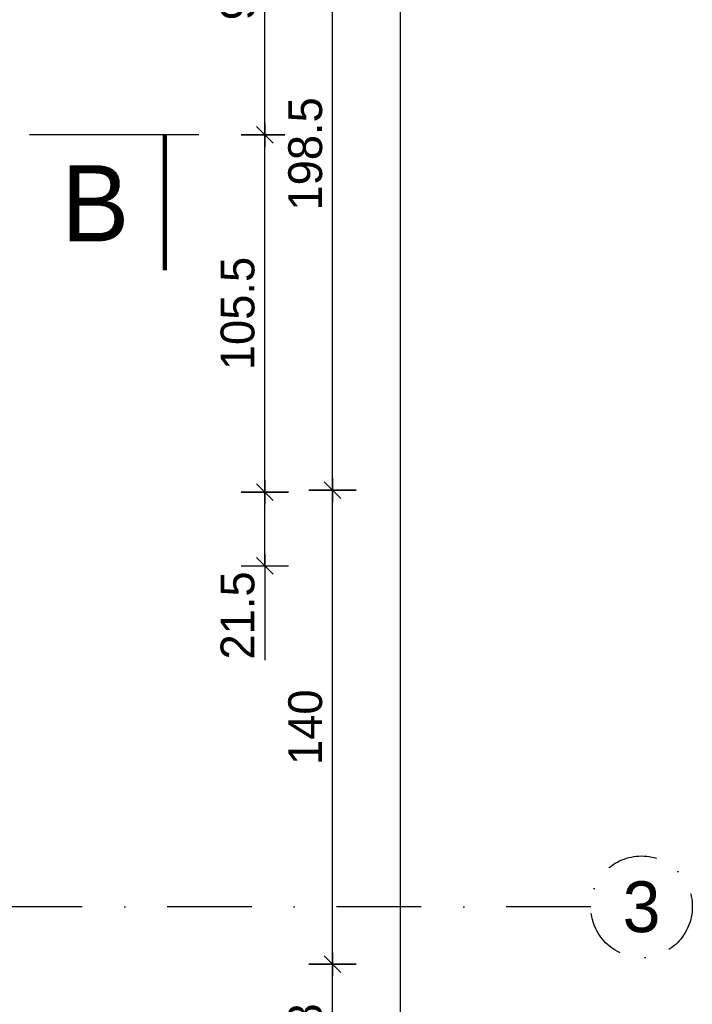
# Model space of a CAD drawing. Header units: centimetres. Extents: x 148485 to 162129, y -6573 to -2118.
# Tile 70 of 167: x 150321 to 150520, y -4735 to -4444. Entities that reach past the tile are written whole.
import ezdxf
from ezdxf.enums import TextEntityAlignment as Align

# ---------------------------------------------------------------- set-up
doc = ezdxf.new("R2010")
doc.units = ezdxf.units.CM
doc.header["$LTSCALE"] = 0.1
doc.linetypes.add('DASHDOT', pattern=[1, 0.5, -0.25, 0, -0.25])
doc.layers.get('0').update_dxf_attribs({"color": 45})
for name, color, linetype in [('A_wymiary_zewn', 4, 'Continuous'), ('osie_R&F', 6, 'DASHDOT'), ('ozn_graficzne_PROKON', 5, 'Continuous')]:
    doc.layers.add(name, color=color, linetype=linetype)
doc.styles.add('TECH', font='flptechn.ttf')
doc.dimstyles.new('1_50 [cm]', dxfattribs={"dimtxt": 10, "dimasz": 0.5, "dimexe": 0.18, "dimexo": 0.0625, "dimgap": 3, "dimtad": 1, "dimrnd": 0.5, "dimdsep": 46, "dimtxsty": 'TECH', "dimblk1": 'KR', "dimblk2": 'KR', "dimsah": 1, "dimcen": 0.09, "dimse1": 1, "dimse2": 1, "dimclrt": 256, "dimadec": 0, "dimazin": 0, "dimtfac": 1, "dimtofl": 0, "dimtmove": 0, "dimatfit": 3, "dimfxl": 1, "dimtvp": 1, "dimtfill": 1, "dimtfillclr": 256, "dimtolj": 1, "dimtzin": 0, "dimarcsym": 0})
doc.dimstyles.new('PRĘTY 50', dxfattribs={"dimscale": 5, "dimtxt": 1.6, "dimasz": 0.4, "dimexe": 0, "dimexo": 0, "dimgap": 0.5, "dimtad": 1, "dimdec": 1, "dimlfac": 10, "dimrnd": 10, "dimzin": 12, "dimdsep": 46, "dimtxsty": 'TECH', "dimblk1": 'W', "dimblk2": 'W', "dimsah": 1, "dimcen": 0, "dimdle": 10, "dimse1": 1, "dimse2": 1, "dimsd1": 1, "dimsd2": 1, "dimclrd": 7, "dimclre": 256, "dimclrt": 256, "dimaunit": 1, "dimadec": 0, "dimazin": 0, "dimtfac": 8e-05, "dimtdec": 1, "dimtix": 1, "dimtmove": 2, "dimatfit": 3, "dimldrblk": 'W', "dimfxl": 1, "dimtolj": 1, "dimtzin": 9, "dimarcsym": 0})

# ---------------------------------------------------------------- blocks, each defined once
blk = doc.blocks.new('osie_przyziemie')
at = {"layer": 'osie_R&F', "ltscale": 500}
blk.add_lwpolyline([(150490.09, -6182.87), (148907.5, -6182.87)], dxfattribs=at)
at = {"layer": 'osie_R&F', "ltscale": 300}
blk.add_circle((150505.09, -6182.87), 15, dxfattribs=at)
at = {"layer": 'osie_R&F', "color": 3, "ltscale": 75, "style": 'TECH'}
blk.add_text('3', height=15, dxfattribs=at).set_placement((150505.09, -6182.87), align=Align.MIDDLE_CENTER)
blk = doc.blocks.new('KR')
for p, q in [((0, -14), (0, 14)), ((-7, 0), (7, 0)), ((-4.95, -4.95), (4.95, 4.95))]:
    blk.add_line(p, q)
blk = doc.blocks.new('*D335')
at = {"layer": 'A_wymiary_zewn', "color": 0, "lineweight": -2, "transparency": 16777216}
blk.add_line((150413.75, -4760.25), (150413.75, -4723.25), dxfattribs=at)
at = {"layer": 'Defpoints', "color": 0, "transparency": 16777216}
for p in [(150080.5, -4722.75), (150413.75, -4722.75), (150080.5, -4760.75)]:
    blk.add_point(p, dxfattribs=at)
at = {"layer": 'A_wymiary_zewn', "color": 0, "linetype": 'ByBlock', "lineweight": -2, "transparency": 16777216, "xscale": 0.5, "yscale": 0.5, "zscale": 0.5}
for p, rotation in [((150413.75, -4722.75), 90), ((150413.75, -4760.75), 270)]:
    blk.add_blockref('KR', p, dxfattribs=dict(at, rotation=rotation))
at = {"layer": 'A_wymiary_zewn', "transparency": 16777216, "insert": (150405.75, -4741.75), "char_height": 10, "attachment_point": 5, "rotation": 90, "style": 'TECH', "bg_fill": 3, "box_fill_scale": 1.1, "bg_fill_color": 256, "bg_fill_true_color": 13158600, "bg_fill_transparency": 0}
blk.add_mtext('\\A1;38', dxfattribs=at)
blk = doc.blocks.new('*D336')
at = {"layer": 'A_wymiary_zewn', "color": 0, "lineweight": -2, "transparency": 16777216}
for p, q in [((150393.75, -4604.56), (150393.75, -4583.82)), ((150393.75, -4605.06), (150393.75, -4632.9))]:
    blk.add_line(p, q, dxfattribs=at)
at = {"layer": 'Defpoints', "color": 0, "transparency": 16777216}
for p in [(150274.88, -4583.32), (150393.75, -4583.32), (150314.9, -4605.06)]:
    blk.add_point(p, dxfattribs=at)
at = {"layer": 'A_wymiary_zewn', "color": 0, "linetype": 'ByBlock', "lineweight": -2, "transparency": 16777216, "xscale": 0.5, "yscale": 0.5, "zscale": 0.5}
for p, rotation in [((150393.75, -4583.32), 90), ((150393.75, -4605.06), 270)]:
    blk.add_blockref('KR', p, dxfattribs=dict(at, rotation=rotation))
at = {"layer": 'A_wymiary_zewn', "transparency": 16777216, "insert": (150385.75, -4619.71), "char_height": 10, "attachment_point": 5, "rotation": 90, "style": 'TECH', "bg_fill": 3, "box_fill_scale": 1.1, "bg_fill_color": 256, "bg_fill_true_color": 13158600, "bg_fill_transparency": 0}
blk.add_mtext('\\A1;21.5', dxfattribs=at)
blk = doc.blocks.new('*D337')
at = {"layer": 'A_wymiary_zewn', "color": 0, "lineweight": -2, "transparency": 16777216}
blk.add_line((150393.75, -4582.82), (150393.75, -4478.25), dxfattribs=at)
at = {"layer": 'Defpoints', "color": 0, "transparency": 16777216}
for p in [(150274.88, -4477.75), (150393.75, -4477.75), (150274.88, -4583.32)]:
    blk.add_point(p, dxfattribs=at)
at = {"layer": 'A_wymiary_zewn', "color": 0, "linetype": 'ByBlock', "lineweight": -2, "transparency": 16777216, "xscale": 0.5, "yscale": 0.5, "zscale": 0.5}
for p, rotation in [((150393.75, -4477.75), 90), ((150393.75, -4583.32), 270)]:
    blk.add_blockref('KR', p, dxfattribs=dict(at, rotation=rotation))
at = {"layer": 'A_wymiary_zewn', "transparency": 16777216, "insert": (150385.75, -4530.53), "char_height": 10, "attachment_point": 5, "rotation": 90, "style": 'TECH', "bg_fill": 3, "box_fill_scale": 1.1, "bg_fill_color": 256, "bg_fill_true_color": 13158600, "bg_fill_transparency": 0}
blk.add_mtext('\\A1;105.5', dxfattribs=at)
blk = doc.blocks.new('*D338')
at = {"layer": 'A_wymiary_zewn', "color": 0, "lineweight": -2, "transparency": 16777216}
blk.add_line((150393.75, -4477.25), (150393.75, -4384.54), dxfattribs=at)
at = {"layer": 'Defpoints', "color": 0, "transparency": 16777216}
for p in [(150274.88, -4384.04), (150393.75, -4384.04), (150274.88, -4477.75)]:
    blk.add_point(p, dxfattribs=at)
at = {"layer": 'A_wymiary_zewn', "color": 0, "linetype": 'ByBlock', "lineweight": -2, "transparency": 16777216, "xscale": 0.5, "yscale": 0.5, "zscale": 0.5}
for p, rotation in [((150393.75, -4384.04), 90), ((150393.75, -4477.75), 270)]:
    blk.add_blockref('KR', p, dxfattribs=dict(at, rotation=rotation))
at = {"layer": 'A_wymiary_zewn', "transparency": 16777216, "insert": (150385.75, -4430.9), "char_height": 10, "attachment_point": 5, "rotation": 90, "style": 'TECH', "bg_fill": 3, "box_fill_scale": 1.1, "bg_fill_color": 256, "bg_fill_true_color": 13158600, "bg_fill_transparency": 0}
blk.add_mtext('\\A1;93.5', dxfattribs=at)
blk = doc.blocks.new('*D340')
at = {"layer": 'A_wymiary_zewn', "color": 0, "lineweight": -2, "transparency": 16777216}
blk.add_line((150413.75, -4722.25), (150413.75, -4583.21), dxfattribs=at)
at = {"layer": 'Defpoints', "color": 0, "transparency": 16777216}
for p in [(150273.77, -4582.71), (150413.75, -4582.71), (150080.5, -4722.75)]:
    blk.add_point(p, dxfattribs=at)
at = {"layer": 'A_wymiary_zewn', "color": 0, "linetype": 'ByBlock', "lineweight": -2, "transparency": 16777216, "xscale": 0.5, "yscale": 0.5, "zscale": 0.5}
for p, rotation in [((150413.75, -4582.71), 90), ((150413.75, -4722.75), 270)]:
    blk.add_blockref('KR', p, dxfattribs=dict(at, rotation=rotation))
at = {"layer": 'A_wymiary_zewn', "transparency": 16777216, "insert": (150405.75, -4652.73), "char_height": 10, "attachment_point": 5, "rotation": 90, "style": 'TECH', "bg_fill": 3, "box_fill_scale": 1.1, "bg_fill_color": 256, "bg_fill_true_color": 13158600, "bg_fill_transparency": 0}
blk.add_mtext('\\A1;140', dxfattribs=at)
blk = doc.blocks.new('*D341')
at = {"layer": 'A_wymiary_zewn', "color": 0, "lineweight": -2, "transparency": 16777216}
blk.add_line((150413.75, -4582.21), (150413.75, -4384.54), dxfattribs=at)
at = {"layer": 'Defpoints', "color": 0, "transparency": 16777216}
for p in [(150274.88, -4384.04), (150413.75, -4384.04), (150273.77, -4582.71)]:
    blk.add_point(p, dxfattribs=at)
at = {"layer": 'A_wymiary_zewn', "color": 0, "linetype": 'ByBlock', "lineweight": -2, "transparency": 16777216, "xscale": 0.5, "yscale": 0.5, "zscale": 0.5}
for p, rotation in [((150413.75, -4384.04), 90), ((150413.75, -4582.71), 270)]:
    blk.add_blockref('KR', p, dxfattribs=dict(at, rotation=rotation))
at = {"layer": 'A_wymiary_zewn', "transparency": 16777216, "insert": (150405.75, -4483.38), "char_height": 10, "attachment_point": 5, "rotation": 90, "style": 'TECH', "bg_fill": 3, "box_fill_scale": 1.1, "bg_fill_color": 256, "bg_fill_true_color": 13158600, "bg_fill_transparency": 0}
blk.add_mtext('\\A1;198.5', dxfattribs=at)
blk = doc.blocks.new('*D345')
at = {"layer": 'A_wymiary_zewn', "color": 0, "lineweight": -2, "transparency": 16777216}
blk.add_line((150433.75, -3931.25), (150433.75, -4760.25), dxfattribs=at)
at = {"layer": 'Defpoints', "color": 0, "transparency": 16777216}
for p in [(150032.98, -3930.75), (150080.5, -4760.75), (150433.75, -4760.75)]:
    blk.add_point(p, dxfattribs=at)
at = {"layer": 'A_wymiary_zewn', "color": 0, "linetype": 'ByBlock', "lineweight": -2, "transparency": 16777216, "xscale": 0.5, "yscale": 0.5, "zscale": 0.5}
for p, rotation in [((150433.75, -3930.75), 90), ((150433.75, -4760.75), 270)]:
    blk.add_blockref('KR', p, dxfattribs=dict(at, rotation=rotation))
at = {"layer": 'A_wymiary_zewn', "transparency": 16777216, "insert": (150425.75, -4345.75), "char_height": 10, "attachment_point": 5, "rotation": 90, "style": 'TECH', "bg_fill": 3, "box_fill_scale": 1.1, "bg_fill_color": 256, "bg_fill_true_color": 13158600, "bg_fill_transparency": 0}
blk.add_mtext('\\A1;830', dxfattribs=at)
blk = doc.blocks.new('W')
at = {"lineweight": 18}
for p, q in [((66734.272, -158580.872), (66863.494, -158581.143)), ((66733.14, -158581.999), (66732.869, -158711.221))]:
    blk.add_line(p, q, dxfattribs=at)
for radius in [3.765, 2.447]:
    blk.add_circle((66798.503, -158672.515), radius, dxfattribs=at)
for centre, radius, start, end in [((66734.269, -158582.001), 1.129, 89.8798, 179.8798), ((66862.505, -158583.964), 2.824, 16.7493, 89.8798), ((66863.488, -158583.966), 2.824, 16.545, 89.8798), ((66805.956, -158667.717), 85.33, 64.98828, 86.63544), ((66799.917, -158770.445), 188.235, 76.25086, 86.63543), ((66786.8, -158606.748), 81.882, 341.53714, 16.7493), ((66786.8, -158606.748), 82.824, 341.53714, 16.54501), ((66805.956, -158667.717), 84.154, 64.98828, 128.20069), ((66805.956, -158667.717), 81.801, 68.48995, 128.20069), ((66838.392, -158613.201), 26.353, 6.1436, 76.2509), ((66825.597, -158617.882), 28.235, 68.49, 110.1351), ((66829.599, -158617.043), 29.412, 17.0473, 64.9883), ((66857.996, -158706.248), 122.353, 110.1351, 143.97002), ((66829.599, -158617.043), 28.235, 17.0473, 64.9883), ((66768.465, -158620.076), 23.529, 128.2007, 152.2825), ((66768.465, -158620.076), 21.176, 128.2007, 152.2825), ((66807.753, -158625.116), 21.176, 71.1464, 130.05), ((66801.224, -158644.236), 41.38, 19.4301, 71.1464), ((66816.102, -158621.181), 43.529, 334.0837, 17.0473), ((66945.529, -158789.02), 235.294, 130.05004, 136.60143), ((66816.102, -158621.181), 42.353, 334.0837, 17.0473), ((66762.615, -158617.002), 16.921, 152.2825, 197.573), ((66762.615, -158617.002), 14.568, 152.2825, 197.573), ((66806.22, -158618.367), 58.918, 332.83643, 7.79053), ((66927.732, -158571.3), 185.882, 195.6602, 198.49274), ((66927.732, -158571.3), 188.235, 195.6602, 198.49274), ((66733.52, -158580.493), 128.235, 314.87977, 339.83879), ((66830.601, -158628.26), 23.569, 333.8014, 8.7092), ((66857.996, -158706.248), 114.824, 136.60143, 154.98438), ((66743.861, -158632.797), 8, 340.0899, 18.4927), ((66820.278, -158637.515), 21.176, 326.9725, 19.4301), ((66743.861, -158632.797), 5.647, 340.0899, 18.4927), ((66733.142, -158580.869), 141.176, 291.28942, 338.47012), ((66733.142, -158580.869), 142.118, 291.28942, 338.49166), ((66812.327, -158673.031), 65.882, 143.97002, 193.16671), ((66926.154, -158698.822), 188.235, 160.08992, 177.01679), ((66837.529, -158667.136), 94.118, 159.86028, 196.56363), ((66837.529, -158667.136), 91.765, 159.86028, 193.16671), ((66733.52, -158580.493), 131.765, 314.87977, 333.80136), ((66733.142, -158580.869), 134.588, 318.23663, 334.08368), ((66733.142, -158580.869), 135.765, 318.43708, 334.08368), ((66733.142, -158580.869), 125.106, 292.5922, 326.97255), ((66788.059, -158673.613), 37.647, 154.9844, 188.6731), ((66835.24, -158679.727), 9.412, 103.137, 134.8798), ((66833.529, -158672.395), 1.882, 13.4726, 103.137), ((66733.142, -158580.869), 128.235, 289.92076, 315.118), ((66826.207, -158674.149), 9.412, 314.1224, 13.4726), ((66733.142, -158580.869), 132.706, 291.38849, 315.99781), ((66733.142, -158580.869), 131.765, 295.95818, 315.11162), ((66772.707, -158675.954), 22.118, 188.6731, 292.5922), ((66764.527, -158689.081), 26.353, 179.8798, 260.1733), ((66764.86, -158688.749), 18.303, 196.5636, 252.8378), ((66780.501, -158678.15), 23.569, 261.0503, 295.9582), ((66758.795, -158634.636), 73.412, 279.6886, 288.0475), ((66766.904, -158682.132), 25.229, 252.8378, 279.6886), ((66735.694, -158710.244), 2.824, 179.8798, 253.0102), ((66735.692, -158711.227), 2.824, 179.8798, 253.2145), ((66758.795, -158634.636), 81.882, 253.01024, 288.2224), ((66758.795, -158634.636), 82.824, 253.21454, 288.2224), ((66767.11, -158682.395), 33.412, 257.7647, 281.3719)]:
    blk.add_arc(centre, radius, start, end, dxfattribs=at)

msp = doc.modelspace()

# ---------------------------------------------------------------- block references
at = {"layer": 'osie_R&F', "color": 4}
msp.add_blockref('osie_przyziemie', (-0.022, 1477.102), dxfattribs=at)

# ---------------------------------------------------------------- next in the draw order: dimensions: what is measured, and where the dimension line sits
at = {"layer": 'A_wymiary_zewn', "color": 4}
dim = msp.add_linear_dim(base=(150393.747, -4583.319), p1=(150314.9, -4605.055), p2=(150274.878, -4583.319), angle=90, dimstyle='1_50 [cm]', override={"dimtmove": 1}, dxfattribs=at)
dim.commit()
dim.dimension.update_dxf_attribs({"geometry": '*D336', "text_midpoint": (150393.747, -4619.712), "dimtype": 160})
dim = msp.add_linear_dim(base=(150413.747, -4722.751), p1=(150080.504, -4760.751), p2=(150080.504, -4722.751), angle=90, dimstyle='1_50 [cm]', override={"dimtmove": 1}, dxfattribs=at)
dim.commit()
dim.dimension.update_dxf_attribs({"geometry": '*D335', "text_midpoint": (150405.747, -4741.751)})

# ---------------------------------------------------------------- next in the draw order: dimensions: what is measured, and where the dimension line sits
dim = msp.add_linear_dim(base=(150393.747, -4477.751), p1=(150274.878, -4583.319), p2=(150274.878, -4477.751), angle=90, dimstyle='1_50 [cm]', override={"dimtmove": 1}, dxfattribs=at)
dim.commit()
dim.dimension.update_dxf_attribs({"geometry": '*D337', "text_midpoint": (150385.747, -4530.535)})

# ---------------------------------------------------------------- next in the draw order: dimensions: what is measured, and where the dimension line sits
for base, p1, p2, picture, middle in [((150393.747, -4384.04), (150274.878, -4477.751), (150274.878, -4384.04), '*D338', (150385.747, -4430.896)), ((150413.747, -4582.715), (150080.504, -4722.751), (150273.767, -4582.715), '*D340', (150405.747, -4652.733))]:
    dim = msp.add_linear_dim(base=base, p1=p1, p2=p2, angle=90, dimstyle='1_50 [cm]', override={"dimtmove": 1}, dxfattribs=at)
    dim.commit()
    dim.dimension.update_dxf_attribs({"geometry": picture, "text_midpoint": middle})

# ---------------------------------------------------------------- next in the draw order: dimensions: what is measured, and where the dimension line sits
dim = msp.add_linear_dim(base=(150413.7468, -4384.04), p1=(150273.7665, -4582.7148), p2=(150274.8784, -4384.04), angle=90, dimstyle='1_50 [cm]', override={"dimtmove": 1}, dxfattribs=at)
dim.commit()
dim.dimension.update_dxf_attribs({"geometry": '*D341', "text_midpoint": (150405.7468, -4483.3774)})

# ---------------------------------------------------------------- next in the draw order: dimensions: what is measured, and where the dimension line sits
dim = msp.add_linear_dim(base=(150433.747, -4760.751), p1=(150032.982, -3930.751), p2=(150080.504, -4760.751), angle=90, dimstyle='1_50 [cm]', override={"dimtmove": 1}, dxfattribs=at)
dim.commit()
dim.dimension.update_dxf_attribs({"geometry": '*D345', "text_midpoint": (150425.747, -4345.751)})

# ---------------------------------------------------------------- next in the draw order: linework, layer by layer
at = {"layer": 'ozn_graficzne_PROKON', "color": 1}
msp.add_line((150374.242, -4477.751), (150324.242, -4477.751), dxfattribs=at)

# ---------------------------------------------------------------- next in the draw order: texts
at = {"layer": 'ozn_graficzne_PROKON', "color": 5, "style": 'TECH'}
msp.add_text('B', height=22.5, dxfattribs=at).set_placement((150343.667, -4509.22), align=Align.CENTER)

# ---------------------------------------------------------------- next in the draw order: leaders
at = {"layer": 'ozn_graficzne_PROKON', "color": 2}
msp.add_leader([(150364.242, -4477.751), (150364.242, -4517.751)], dimstyle='PRĘTY 50', override={"dimscale": 5, "dimtxt": 1.6, "dimasz": 3, "dimgap": 0.5, "dimtad": 0, "dimclrd": 2, "dimlwd": 65534}, dxfattribs=at)

doc.saveas('drawing.dxf')
